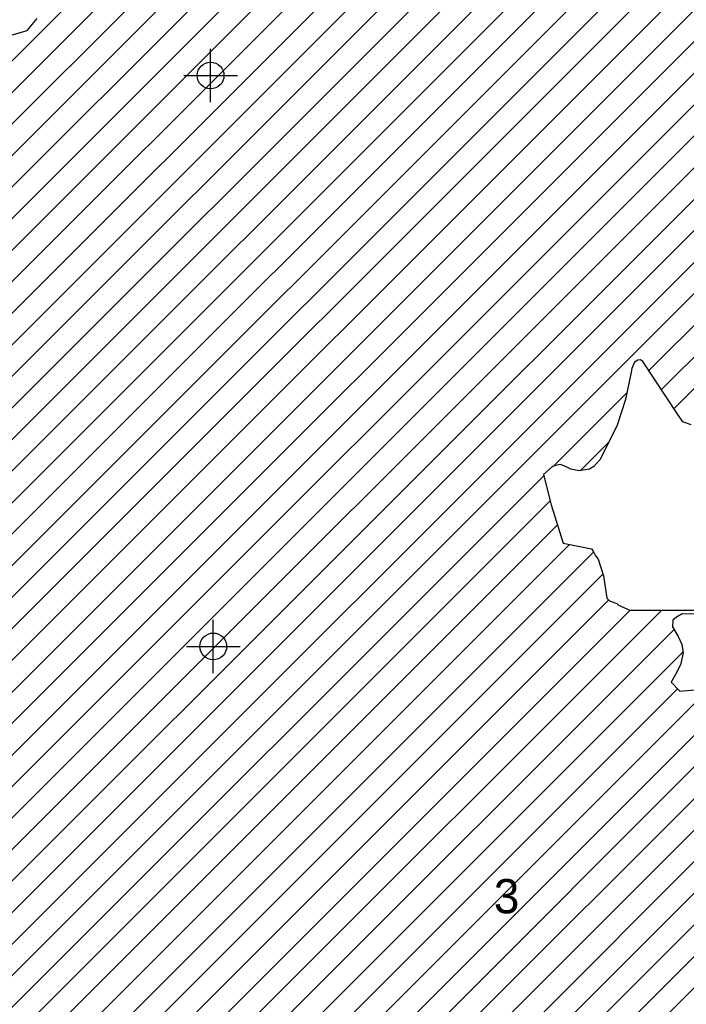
# Model space of a CAD drawing. Extents: x 192051 to 352051, y 710978 to 817615.
# Tile 42 of 85: x 266470 to 272695, y 755605 to 764803. Entities that reach past the tile are written whole.
import ezdxf
from ezdxf.enums import TextEntityAlignment as Align

# ---------------------------------------------------------------- set-up
doc = ezdxf.new("R2010")
doc.units = 0
doc.header["$LTSCALE"] = 800
doc.header["$PDMODE"] = 34
doc.header["$PDSIZE"] = 250
doc.layers.get('0').update_dxf_attribs({"linetype": 'CONTINUOUS'})
for name, color, linetype in [('SEC', 2, 'CONTINUOUS'), ('TEXT', 7, 'CONTINUOUS'), ('WETDBA', 11, 'CONTINUOUS'), ('WETFILL', 12, 'CONTINUOUS')]:
    doc.layers.add(name, color=color, linetype=linetype)

# ---------------------------------------------------------------- blocks, each defined once
blk = doc.blocks.new('*X')
at = {"color": 0}
for p, q in [((261381.3, 758812.5), (273012.9, 770444.1)), ((265334.5, 763060.4), (272801.1, 770527.1)), ((261142.2, 758278.7), (273117.5, 770254)), ((260424.7, 756677.2), (273598.9, 769851.3)), ((260185.5, 756143.3), (273810.2, 769768)), ((259946.4, 755609.5), (274007.2, 769670.3)), ((260663.8, 757211), (273020.5, 769567.7)), ((260903, 757744.9), (272553.8, 769395.7)), ((259707.2, 755075.6), (273498.4, 768866.9)), ((253035.5, 748109.3), (273504.8, 768578.5)), ((253326.6, 748105.6), (273511.1, 768290.2)), ((253617.6, 748102), (273517.4, 768001.8)), ((253908.7, 748098.3), (273523.7, 767713.4)), ((254199.7, 748094.7), (273694.9, 767589.9)), ((254490.8, 748091.1), (273488.3, 767088.6)), ((254781.8, 748087.4), (273490.1, 766795.7)), ((255072.9, 748083.8), (273489.6, 766500.5)), ((255363.9, 748080.1), (273483.3, 766199.5)), ((255654.9, 748076.5), (273510.3, 765931.9)), ((265381.2, 763401.8), (267896.3, 765916.9)), ((255946, 748072.9), (273662.5, 765789.4)), ((256237, 748069.2), (273814.6, 765646.8)), ((256528.1, 748065.6), (273938.4, 765475.9)), ((256819.1, 748061.9), (274018.1, 765260.9)), ((257110.2, 748058.3), (274069.1, 765017.2)), ((257401.2, 748054.7), (274030.6, 764684.1)), ((257692.3, 748051), (273847.8, 764206.5)), ((257983.3, 748047.4), (273852.7, 763916.7)), ((258274.4, 748043.8), (273935.1, 763704.5)), ((258337.5, 747812.2), (274138.8, 763613.5)), ((272345.4, 761525.4), (273429.8, 762609.8)), ((272462.1, 761347.4), (273426.4, 762311.8)), ((272578.8, 761169.4), (273475.3, 762065.9)), ((271450, 760630), (272141.2, 761321.2)), ((271705.7, 760591), (271970.6, 760855.9)), ((259528.4, 748708.4), (271363, 760543)), ((259508.8, 748394.1), (271424.2, 760309.5)), ((259513.7, 748104.3), (271492.2, 760082.8)), ((259637.5, 747933.5), (271604.1, 759900.1)), ((259852.2, 747853.5), (271828.1, 759829.4)), ((262212.7, 749919.2), (271915.6, 759622.2)), ((262376.7, 749788.6), (271971, 759382.9)), ((262409.8, 749527), (272169.4, 759286.6)), ((262484.3, 749306.8), (272465.1, 759287.6)), ((262544.5, 749072.3), (272580.2, 759108)), ((262582.9, 748816), (272664.6, 758897.7)), ((262590.7, 747939.8), (273346.9, 758696)), ((262577, 748220.8), (272873.6, 758517.4)), ((262601.3, 748539.7), (272613.9, 758552.4)), ((258202.2, 743256.6), (273353.1, 758407.5)), ((258195.9, 742955.6), (273359.2, 758118.9)), ((258189.5, 742654.5), (273365.4, 757830.4)), ((258183.2, 742353.5), (273371.6, 757541.9)), ((258176.9, 742052.5), (273383.1, 757258.8)), ((258170.5, 741751.5), (273498.4, 757079.4)), ((258164.2, 741450.5), (273099.1, 756385.3)), ((258157.9, 741149.5), (273069.6, 756061.2))]:
    blk.add_line(p, q, dxfattribs=at)

msp = doc.modelspace()

# ---------------------------------------------------------------- linework, layer by layer
at = {"layer": 'SEC', "color": 0}
for p in [(268252.9, 764281.6), (268277.6, 758948.3)]:
    msp.add_point(p, dxfattribs=at)
at = {"layer": 'WETDBA', "color": 0}
for points in [[(266391.1, 764657.7), (266540.2, 764703.7), (266633.1, 764814.2)], [(272739.1, 761019.9), (272661.2, 761046.7), (272614.7, 761114.5), (272289.6, 761610.5), (272267, 761625.7), (272240.5, 761622.8), (272212.3, 761604), (272184.5, 761544.1), (272180.9, 761509.4), (272127.2, 761254.8), (272046.4, 761005), (271886.4, 760690.3), (271832.1, 760628.3), (271791.9, 760602.8), (271695.7, 760589.7), (271616.1, 760604), (271559.8, 760633.8), (271517, 760648), (271489.7, 760641.6), (271445.7, 760628.7), (271359.9, 760554.9), (271434.1, 760271.7), (271544.8, 759911.9), (271809.1, 759859.3), (271827.2, 759831.1), (271842.5, 759800.9), (271870.9, 759762.7), (271920.2, 759607.9), (271953, 759400.7), (271978.2, 759375.8), (272045.7, 759348.6), (272062.7, 759335), (272167.3, 759286.6), (272776.6, 759288.7)]]:
    msp.add_lwpolyline(points, dxfattribs=at)
msp.add_lwpolyline([(273034.9, 759248.6), (272655.5, 759253.1), (272602, 759221.6), (272570.1, 759195.2), (272567.2, 759130.6), (272618, 759041.9), (272653.1, 758965.3), (272666, 758889.3), (272640.5, 758776.5), (272595.5, 758691.4), (272554.1, 758614.5), (272634.3, 758531.3), (272807, 758547.5), (272852.7, 758539.6), (272910.4, 758478.5), (272963, 758436.3), (273061.4, 758452.8), (273128, 758569.5), (273132.8, 758750.1), (273130.3, 758887.8), (273123.9, 758974.1), (273060.7, 759034.6), (273062.7, 759125.6), (273054.4, 759188.4)], close=True, dxfattribs=at)

# ---------------------------------------------------------------- block references
at = {"layer": 'WETFILL', "color": 0}
msp.add_blockref('*X', (0, 0), dxfattribs=at)
msp.add_blockref('*X', (0, 0), dxfattribs=at)
msp.add_blockref('*X', (0, 0), dxfattribs=at)
msp.add_blockref('*X', (0, 0), dxfattribs=at)
msp.add_blockref('*X', (0, 0), dxfattribs=at)
msp.add_blockref('*X', (0, 0), dxfattribs=at)
msp.add_blockref('*X', (0, 0), dxfattribs=at)
msp.add_blockref('*X', (0, 0), dxfattribs=at)
msp.add_blockref('*X', (0, 0), dxfattribs=at)
msp.add_blockref('*X', (0, 0), dxfattribs=at)
msp.add_blockref('*X', (0, 0), dxfattribs=at)
msp.add_blockref('*X', (0, 0), dxfattribs=at)
msp.add_blockref('*X', (0, 0), dxfattribs=at)
msp.add_blockref('*X', (0, 0), dxfattribs=at)
msp.add_blockref('*X', (0, 0), dxfattribs=at)
msp.add_blockref('*X', (0, 0), dxfattribs=at)
msp.add_blockref('*X', (0, 0), dxfattribs=at)
msp.add_blockref('*X', (0, 0), dxfattribs=at)
msp.add_blockref('*X', (0, 0), dxfattribs=at)
msp.add_blockref('*X', (0, 0), dxfattribs=at)
msp.add_blockref('*X', (0, 0), dxfattribs=at)
msp.add_blockref('*X', (0, 0), dxfattribs=at)
msp.add_blockref('*X', (0, 0), dxfattribs=at)
msp.add_blockref('*X', (0, 0), dxfattribs=at)
msp.add_blockref('*X', (0, 0), dxfattribs=at)
msp.add_blockref('*X', (0, 0), dxfattribs=at)
msp.add_blockref('*X', (0, 0), dxfattribs=at)
msp.add_blockref('*X', (0, 0), dxfattribs=at)
msp.add_blockref('*X', (0, 0), dxfattribs=at)
msp.add_blockref('*X', (0, 0), dxfattribs=at)
msp.add_blockref('*X', (0, 0), dxfattribs=at)
msp.add_blockref('*X', (0, 0), dxfattribs=at)
msp.add_blockref('*X', (0, 0), dxfattribs=at)
msp.add_blockref('*X', (0, 0), dxfattribs=at)
msp.add_blockref('*X', (0, 0), dxfattribs=at)
msp.add_blockref('*X', (0, 0), dxfattribs=at)
msp.add_blockref('*X', (0, 0), dxfattribs=at)
msp.add_blockref('*X', (0, 0), dxfattribs=at)
msp.add_blockref('*X', (0, 0), dxfattribs=at)
msp.add_blockref('*X', (0, 0), dxfattribs=at)
msp.add_blockref('*X', (0, 0), dxfattribs=at)
msp.add_blockref('*X', (0, 0), dxfattribs=at)
msp.add_blockref('*X', (0, 0), dxfattribs=at)
msp.add_blockref('*X', (0, 0), dxfattribs=at)
msp.add_blockref('*X', (0, 0), dxfattribs=at)
msp.add_blockref('*X', (0, 0), dxfattribs=at)
msp.add_blockref('*X', (0, 0), dxfattribs=at)
msp.add_blockref('*X', (0, 0), dxfattribs=at)
msp.add_blockref('*X', (0, 0), dxfattribs=at)
msp.add_blockref('*X', (0, 0), dxfattribs=at)
msp.add_blockref('*X', (0, 0), dxfattribs=at)
msp.add_blockref('*X', (0, 0), dxfattribs=at)
msp.add_blockref('*X', (0, 0), dxfattribs=at)
msp.add_blockref('*X', (0, 0), dxfattribs=at)
msp.add_blockref('*X', (0, 0), dxfattribs=at)
msp.add_blockref('*X', (0, 0), dxfattribs=at)
msp.add_blockref('*X', (0, 0), dxfattribs=at)
msp.add_blockref('*X', (0, 0), dxfattribs=at)
msp.add_blockref('*X', (0, 0), dxfattribs=at)
msp.add_blockref('*X', (0, 0), dxfattribs=at)
msp.add_blockref('*X', (0, 0), dxfattribs=at)
msp.add_blockref('*X', (0, 0), dxfattribs=at)
msp.add_blockref('*X', (0, 0), dxfattribs=at)
msp.add_blockref('*X', (0, 0), dxfattribs=at)
msp.add_blockref('*X', (0, 0), dxfattribs=at)
msp.add_blockref('*X', (0, 0), dxfattribs=at)
msp.add_blockref('*X', (0, 0), dxfattribs=at)
msp.add_blockref('*X', (0, 0), dxfattribs=at)
msp.add_blockref('*X', (0, 0), dxfattribs=at)
msp.add_blockref('*X', (0, 0), dxfattribs=at)
msp.add_blockref('*X', (0, 0), dxfattribs=at)
msp.add_blockref('*X', (0, 0), dxfattribs=at)
msp.add_blockref('*X', (0, 0), dxfattribs=at)
msp.add_blockref('*X', (0, 0), dxfattribs=at)
msp.add_blockref('*X', (0, 0), dxfattribs=at)
msp.add_blockref('*X', (0, 0), dxfattribs=at)
msp.add_blockref('*X', (0, 0), dxfattribs=at)
msp.add_blockref('*X', (0, 0), dxfattribs=at)
msp.add_blockref('*X', (0, 0), dxfattribs=at)
msp.add_blockref('*X', (0, 0), dxfattribs=at)
msp.add_blockref('*X', (0, 0), dxfattribs=at)
msp.add_blockref('*X', (0, 0), dxfattribs=at)
msp.add_blockref('*X', (0, 0), dxfattribs=at)
msp.add_blockref('*X', (0, 0), dxfattribs=at)
msp.add_blockref('*X', (0, 0), dxfattribs=at)
msp.add_blockref('*X', (0, 0), dxfattribs=at)
msp.add_blockref('*X', (0, 0), dxfattribs=at)
msp.add_blockref('*X', (0, 0), dxfattribs=at)
msp.add_blockref('*X', (0, 0), dxfattribs=at)
msp.add_blockref('*X', (0, 0), dxfattribs=at)
msp.add_blockref('*X', (0, 0), dxfattribs=at)
msp.add_blockref('*X', (0, 0), dxfattribs=at)
msp.add_blockref('*X', (0, 0), dxfattribs=at)
msp.add_blockref('*X', (0, 0), dxfattribs=at)
msp.add_blockref('*X', (0, 0), dxfattribs=at)
msp.add_blockref('*X', (0, 0), dxfattribs=at)
msp.add_blockref('*X', (0, 0), dxfattribs=at)
msp.add_blockref('*X', (0, 0), dxfattribs=at)
msp.add_blockref('*X', (0, 0), dxfattribs=at)
msp.add_blockref('*X', (0, 0), dxfattribs=at)

# ---------------------------------------------------------------- texts
at = {"layer": 'TEXT', "color": 0}
msp.add_text('3', height=320, dxfattribs=at).set_placement((271016.4, 756455.4), align=Align.CENTER)

doc.saveas('drawing.dxf')
